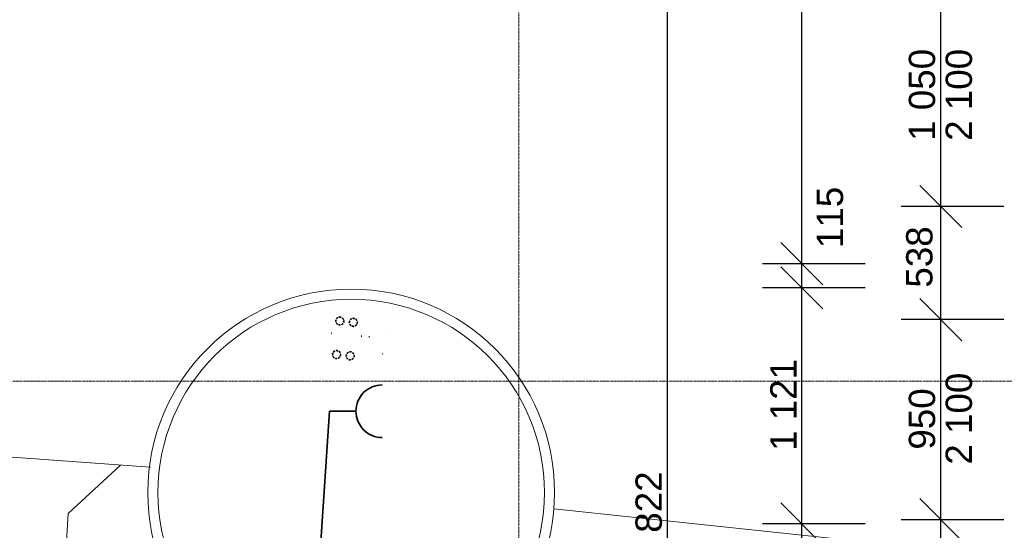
# Model space of a CAD drawing. Header units: millimetres. Extents: x -28761 to 4793, y -4271 to 20239.
# Tile 194 of 256: x -17219 to -12546, y 13847 to 16272. Entities that reach past the tile are written whole.
import ezdxf

# ---------------------------------------------------------------- set-up
doc = ezdxf.new("R2010")
doc.units = ezdxf.units.MM
doc.header["$MEASUREMENT"] = 0
doc.linetypes.add('Čerchovaná S', pattern=[3.5, 1.5, -0.85, 0.3, -0.85])
for name, color, linetype in [('5._POHLED ZÁPADNÍ_1_Kóty - SP', 7, 'Continuous'), ('5._POHLED ZÁPADNÍ_1_Nové_Kóty - SP', 7, 'Continuous'), ('5._POHLED ZÁPADNÍ_1_TZB - elektroinstalace', 7, 'Continuous'), ('5._POHLED ZÁPADNÍ_1_TZB - kanalizace', 7, 'Continuous'), ('5._POHLED ZÁPADNÍ_1_Značky - řezy', 7, 'Continuous')]:
    doc.layers.add(name, color=color, linetype=linetype)
doc.styles.add('GENEROVANÝ_STYL_2', font='txt')

msp = doc.modelspace()

# ---------------------------------------------------------------- linework, layer by layer
at = {"layer": '5._POHLED ZÁPADNÍ_1_Nové_Kóty - SP', "color": 1, "linetype": 'Continuous', "lineweight": 25}
for p, q in [((-14144.6, 8992.6), (-14144.6, 18814.6)), ((-13506.8, 15113.1), (-13506.8, 18327.7)), ((-12847.5, 15385), (-12847.5, 16435)), ((-12947.5, 15485), (-12747.5, 15285)), ((-12547.5, 15385), (-13035, 15385)), ((-12847.5, 14847.4), (-12847.5, 15385)), ((-13606.8, 15213.1), (-13406.8, 15013.1)), ((-13206.8, 15113.1), (-13694.3, 15113.1)), ((-13606.8, 15098.1), (-13406.8, 14898.1)), ((-13506.8, 14998.1), (-13506.8, 15113.1)), ((-13206.8, 14998.1), (-13694.3, 14998.1)), ((-13506.8, 13877.2), (-13506.8, 14998.1)), ((-12947.5, 14947.4), (-12747.5, 14747.4)), ((-12547.5, 14847.4), (-13035, 14847.4)), ((-12847.5, 13897.4), (-12847.5, 14847.4)), ((-13606.8, 13977.2), (-13406.8, 13777.2)), ((-12947.5, 13997.4), (-12747.5, 13797.4)), ((-12547.5, 13897.4), (-13035, 13897.4)), ((-12847.5, 13085.2), (-12847.5, 13897.4)), ((-13206.8, 13877.2), (-13694.3, 13877.2)), ((-13506.8, 13387.1), (-13506.8, 13877.2))]:
    msp.add_line(p, q, dxfattribs=at)
at = {"layer": '5._POHLED ZÁPADNÍ_1_TZB - elektroinstalace', "color": 92, "linetype": 'Continuous', "lineweight": 35, "true_color": 0x00d700, "flags": 128}
for points in [[(-15702.2, 14860.7), (-15701.7, 14860.3), (-15701.2, 14860)], [(-15702.2, 14860.7), (-15701.7, 14860.3), (-15701.2, 14860)], [(-15719.8, 14838.3), (-15719.4, 14838.8), (-15719.1, 14839.3)], [(-15719.8, 14838.3), (-15719.4, 14838.8), (-15719.1, 14839.3)], [(-15719.1, 14839.3), (-15718.8, 14839.8), (-15718.5, 14840.5)], [(-15719.1, 14839.3), (-15718.8, 14839.8), (-15718.5, 14840.5)], [(-15718.5, 14845.7), (-15718.7, 14846.2), (-15719, 14846.8)], [(-15718.5, 14845.7), (-15718.7, 14846.2), (-15719, 14846.8)], [(-15718.1, 14844.3), (-15718.3, 14845.1), (-15718.5, 14845.7)], [(-15718.1, 14844.3), (-15718.3, 14845.1), (-15718.5, 14845.7)], [(-15718.5, 14840.5), (-15718.2, 14841.3), (-15718.1, 14841.8), (-15718.1, 14842.4)], [(-15718.5, 14840.5), (-15718.2, 14841.3), (-15718.1, 14841.8), (-15718.1, 14842.4)], [(-15718.1, 14842.4), (-15718, 14843), (-15718, 14843.5), (-15718.1, 14844.3)], [(-15718.1, 14842.4), (-15718, 14843), (-15718, 14843.5), (-15718.1, 14844.3)], [(-15716.6, 14831), (-15717.1, 14831.2), (-15717.7, 14831.4)], [(-15716.6, 14831), (-15717.1, 14831.2), (-15717.7, 14831.4)], [(-15715.4, 14830.4), (-15716, 14830.7), (-15716.6, 14831)], [(-15715.4, 14830.4), (-15716, 14830.7), (-15716.6, 14831)], [(-15715.6, 14853.1), (-15715, 14853.2), (-15714.5, 14853.3)], [(-15715.6, 14853.1), (-15715, 14853.2), (-15714.5, 14853.3)], [(-15714.5, 14829.6), (-15714.9, 14830), (-15715.4, 14830.4)], [(-15714.5, 14829.6), (-15714.9, 14830), (-15715.4, 14830.4)], [(-15714.5, 14853.3), (-15713.8, 14853.5), (-15713.2, 14853.7)], [(-15714.5, 14853.3), (-15713.8, 14853.5), (-15713.2, 14853.7)], [(-15713.4, 14828.3), (-15713.9, 14829), (-15714.5, 14829.6)], [(-15713.4, 14828.3), (-15713.9, 14829), (-15714.5, 14829.6)], [(-15712.8, 14827.3), (-15713.1, 14827.8), (-15713.4, 14828.3)], [(-15712.8, 14827.3), (-15713.1, 14827.8), (-15713.4, 14828.3)], [(-15713.2, 14853.7), (-15712.7, 14854), (-15712.1, 14854.4)], [(-15713.2, 14853.7), (-15712.7, 14854), (-15712.1, 14854.4)], [(-15712.4, 14826), (-15712.6, 14826.6), (-15712.8, 14827.3)], [(-15712.4, 14826), (-15712.6, 14826.6), (-15712.8, 14827.3)], [(-15712.2, 14824.8), (-15712.3, 14825.5), (-15712.4, 14826)], [(-15712.2, 14824.8), (-15712.3, 14825.5), (-15712.4, 14826)], [(-15712.1, 14854.4), (-15711.5, 14854.8), (-15710.9, 14855.4)], [(-15712.1, 14854.4), (-15711.5, 14854.8), (-15710.9, 14855.4)], [(-15710.9, 14855.4), (-15710.5, 14855.8), (-15710.1, 14856.3)], [(-15710.9, 14855.4), (-15710.5, 14855.8), (-15710.1, 14856.3)], [(-15710.1, 14856.3), (-15709.8, 14856.9), (-15709.5, 14857.5)], [(-15710.1, 14856.3), (-15709.8, 14856.9), (-15709.5, 14857.5)], [(-15709.5, 14857.5), (-15709.3, 14858), (-15709.1, 14858.6)], [(-15709.5, 14857.5), (-15709.3, 14858), (-15709.1, 14858.6)], [(-15704.8, 14822), (-15705.3, 14821.8), (-15705.9, 14821.5)], [(-15704.8, 14822), (-15705.3, 14821.8), (-15705.9, 14821.5)], [(-15703.5, 14822.3), (-15704.2, 14822.2), (-15704.8, 14822)], [(-15703.5, 14822.3), (-15704.2, 14822.2), (-15704.8, 14822)], [(-15702.3, 14822.4), (-15702.9, 14822.4), (-15703.5, 14822.3)], [(-15702.3, 14822.4), (-15702.9, 14822.4), (-15703.5, 14822.3)], [(-15700.7, 14822.3), (-15701.5, 14822.4), (-15702.3, 14822.4)], [(-15700.7, 14822.3), (-15701.5, 14822.4), (-15702.3, 14822.4)], [(-15701.2, 14860), (-15700.6, 14859.7), (-15699.9, 14859.4)], [(-15701.2, 14860), (-15700.6, 14859.7), (-15699.9, 14859.4)], [(-15699.5, 14821.9), (-15700.1, 14822.2), (-15700.7, 14822.3)], [(-15699.5, 14821.9), (-15700.1, 14822.2), (-15700.7, 14822.3)], [(-15699.9, 14859.4), (-15699.2, 14859.1), (-15698.7, 14859.1), (-15698.1, 14859)], [(-15699.9, 14859.4), (-15699.2, 14859.1), (-15698.7, 14859.1), (-15698.1, 14859)], [(-15698.3, 14821.4), (-15698.9, 14821.7), (-15699.5, 14821.9)], [(-15698.3, 14821.4), (-15698.9, 14821.7), (-15699.5, 14821.9)], [(-15697.4, 14820.7), (-15697.9, 14821.1), (-15698.3, 14821.4)], [(-15697.4, 14820.7), (-15697.9, 14821.1), (-15698.3, 14821.4)], [(-15698.1, 14859), (-15697.4, 14858.9), (-15696.9, 14858.9), (-15696.1, 14859)], [(-15698.1, 14859), (-15697.4, 14858.9), (-15696.9, 14858.9), (-15696.1, 14859)], [(-15696.1, 14859), (-15695.4, 14859.2), (-15694.8, 14859.4)], [(-15696.1, 14859), (-15695.4, 14859.2), (-15694.8, 14859.4)], [(-15694.8, 14859.4), (-15694.3, 14859.6), (-15693.7, 14859.9)], [(-15694.8, 14859.4), (-15694.3, 14859.6), (-15693.7, 14859.9)], [(-15690.1, 14823.9), (-15690.3, 14823.4), (-15690.5, 14822.8)], [(-15689.4, 14825.1), (-15689.8, 14824.5), (-15690.1, 14823.9)], [(-15689.4, 14825.1), (-15689.8, 14824.5), (-15690.1, 14823.9)], [(-15688.6, 14826), (-15689.1, 14825.5), (-15689.4, 14825.1)], [(-15688.6, 14826), (-15689.1, 14825.5), (-15689.4, 14825.1)], [(-15687.4, 14827), (-15688.1, 14826.5), (-15688.6, 14826)], [(-15687.4, 14827), (-15688.1, 14826.5), (-15688.6, 14826)], [(-15686.3, 14827.6), (-15686.9, 14827.4), (-15687.4, 14827)], [(-15686.3, 14827.6), (-15686.9, 14827.4), (-15687.4, 14827)], [(-15687.3, 14856.5), (-15687.2, 14855.9), (-15687.1, 14855.4)], [(-15687.3, 14856.5), (-15687.2, 14855.9), (-15687.1, 14855.4)], [(-15687.1, 14855.4), (-15686.9, 14854.7), (-15686.7, 14854.1)], [(-15687.1, 14855.4), (-15686.9, 14854.7), (-15686.7, 14854.1)], [(-15686.7, 14854.1), (-15686.5, 14853.6), (-15686.1, 14853)], [(-15686.7, 14854.1), (-15686.5, 14853.6), (-15686.1, 14853)], [(-15685.1, 14828), (-15685.7, 14827.8), (-15686.3, 14827.6)], [(-15685.1, 14828), (-15685.7, 14827.8), (-15686.3, 14827.6)], [(-15686.1, 14853), (-15685.6, 14852.4), (-15685.1, 14851.8)], [(-15686.1, 14853), (-15685.6, 14852.4), (-15685.1, 14851.8)], [(-15685.1, 14851.8), (-15684.6, 14851.4), (-15684.1, 14851)], [(-15685.1, 14851.8), (-15684.6, 14851.4), (-15684.1, 14851)], [(-15683.9, 14828.2), (-15684.6, 14828.1), (-15685.1, 14828)], [(-15683.9, 14828.2), (-15684.6, 14828.1), (-15685.1, 14828)], [(-15684.1, 14851), (-15683.6, 14850.7), (-15683, 14850.4)], [(-15684.1, 14851), (-15683.6, 14850.7), (-15683, 14850.4)], [(-15683, 14850.4), (-15682.5, 14850.2), (-15681.9, 14850)], [(-15683, 14850.4), (-15682.5, 14850.2), (-15681.9, 14850)], [(-15681.1, 14840.9), (-15681.3, 14840.1), (-15681.4, 14839.6), (-15681.5, 14839)], [(-15681.1, 14840.9), (-15681.3, 14840.1), (-15681.4, 14839.6), (-15681.5, 14839)], [(-15681.5, 14839), (-15681.5, 14838.3), (-15681.5, 14837.8), (-15681.4, 14837)], [(-15681.5, 14839), (-15681.5, 14838.3), (-15681.5, 14837.8), (-15681.4, 14837)], [(-15681.4, 14837), (-15681.2, 14836.3), (-15681, 14835.7)], [(-15681.4, 14837), (-15681.2, 14836.3), (-15681, 14835.7)], [(-15680.4, 14842.1), (-15680.8, 14841.5), (-15681.1, 14840.9)], [(-15680.4, 14842.1), (-15680.8, 14841.5), (-15681.1, 14840.9)], [(-15681, 14835.7), (-15680.9, 14835.2), (-15680.6, 14834.6)], [(-15681, 14835.7), (-15680.9, 14835.2), (-15680.6, 14834.6)], [(-15679.8, 14843.1), (-15680.2, 14842.6), (-15680.4, 14842.1)], [(-15679.8, 14843.1), (-15680.2, 14842.6), (-15680.4, 14842.1)], [(-15655.4, 14832.2), (-15655, 14832.7), (-15654.7, 14833.2)], [(-15655.4, 14832.2), (-15655, 14832.7), (-15654.7, 14833.2)], [(-15654.7, 14833.2), (-15654.4, 14833.8), (-15654.1, 14834.4)], [(-15654.7, 14833.2), (-15654.4, 14833.8), (-15654.1, 14834.4)], [(-15654.1, 14839.6), (-15654.3, 14840.1), (-15654.6, 14840.7)], [(-15654.1, 14839.6), (-15654.3, 14840.1), (-15654.6, 14840.7)], [(-15653.7, 14838.3), (-15653.9, 14839), (-15654.1, 14839.6)], [(-15653.7, 14838.3), (-15653.9, 14839), (-15654.1, 14839.6)], [(-15654.1, 14834.4), (-15653.8, 14835.2), (-15653.7, 14835.7), (-15653.7, 14836.3)], [(-15654.1, 14834.4), (-15653.8, 14835.2), (-15653.7, 14835.7), (-15653.7, 14836.3)], [(-15653.7, 14836.3), (-15653.6, 14837), (-15653.6, 14837.5), (-15653.7, 14838.3)], [(-15653.7, 14836.3), (-15653.6, 14837), (-15653.6, 14837.5), (-15653.7, 14838.3)], [(-15652.1, 14824.9), (-15652.6, 14825.1), (-15653.2, 14825.3)], [(-15652.1, 14824.9), (-15652.6, 14825.1), (-15653.2, 14825.3)], [(-15651, 14824.3), (-15651.6, 14824.6), (-15652.1, 14824.9)], [(-15651, 14824.3), (-15651.6, 14824.6), (-15652.1, 14824.9)], [(-15651.2, 14847.1), (-15650.6, 14847.2), (-15650, 14847.3)], [(-15651.2, 14847.1), (-15650.6, 14847.2), (-15650, 14847.3)], [(-15650, 14823.5), (-15650.5, 14823.9), (-15651, 14824.3)], [(-15650, 14823.5), (-15650.5, 14823.9), (-15651, 14824.3)], [(-15650, 14847.3), (-15649.4, 14847.5), (-15648.8, 14847.7)], [(-15650, 14847.3), (-15649.4, 14847.5), (-15648.8, 14847.7)], [(-15649, 14822.3), (-15649.5, 14822.9), (-15650, 14823.5)], [(-15649, 14822.3), (-15649.5, 14822.9), (-15650, 14823.5)], [(-15648.4, 14821.2), (-15648.7, 14821.7), (-15649, 14822.3)], [(-15648.4, 14821.2), (-15648.7, 14821.7), (-15649, 14822.3)], [(-15648.8, 14847.7), (-15648.2, 14847.9), (-15647.7, 14848.3)], [(-15648.8, 14847.7), (-15648.2, 14847.9), (-15647.7, 14848.3)], [(-15648, 14819.9), (-15648.2, 14820.6), (-15648.4, 14821.2)], [(-15648, 14819.9), (-15648.2, 14820.6), (-15648.4, 14821.2)], [(-15647.8, 14818.8), (-15647.9, 14819.4), (-15648, 14819.9)], [(-15647.8, 14818.8), (-15647.9, 14819.4), (-15648, 14819.9)], [(-15647.7, 14848.3), (-15647.1, 14848.8), (-15646.5, 14849.3)], [(-15647.7, 14848.3), (-15647.1, 14848.8), (-15646.5, 14849.3)], [(-15646.5, 14849.3), (-15646, 14849.8), (-15645.7, 14850.3)], [(-15646.5, 14849.3), (-15646, 14849.8), (-15645.7, 14850.3)], [(-15645.7, 14850.3), (-15645.3, 14850.8), (-15645.1, 14851.4)], [(-15645.7, 14850.3), (-15645.3, 14850.8), (-15645.1, 14851.4)], [(-15645.1, 14851.4), (-15644.8, 14851.9), (-15644.6, 14852.5)], [(-15645.1, 14851.4), (-15644.8, 14851.9), (-15644.6, 14852.5)], [(-15640.4, 14815.9), (-15640.9, 14815.7), (-15641.4, 14815.4)], [(-15640.4, 14815.9), (-15640.9, 14815.7), (-15641.4, 14815.4)], [(-15639.1, 14816.3), (-15639.8, 14816.1), (-15640.4, 14815.9)], [(-15639.1, 14816.3), (-15639.8, 14816.1), (-15640.4, 14815.9)], [(-15637.9, 14816.4), (-15638.5, 14816.4), (-15639.1, 14816.3)], [(-15637.9, 14816.4), (-15638.5, 14816.4), (-15639.1, 14816.3)], [(-15636.3, 14816.2), (-15637.1, 14816.3), (-15637.9, 14816.4)], [(-15636.3, 14816.2), (-15637.1, 14816.3), (-15637.9, 14816.4)], [(-15637.7, 14854.6), (-15637.2, 14854.2), (-15636.8, 14854)], [(-15637.7, 14854.6), (-15637.2, 14854.2), (-15636.8, 14854)], [(-15636.8, 14854), (-15636.2, 14853.6), (-15635.5, 14853.3)], [(-15636.8, 14854), (-15636.2, 14853.6), (-15635.5, 14853.3)], [(-15635.1, 14815.9), (-15635.7, 14816.1), (-15636.3, 14816.2)], [(-15635.1, 14815.9), (-15635.7, 14816.1), (-15636.3, 14816.2)], [(-15635.5, 14853.3), (-15634.8, 14853.1), (-15634.3, 14853), (-15633.6, 14852.9)], [(-15635.5, 14853.3), (-15634.8, 14853.1), (-15634.3, 14853), (-15633.6, 14852.9)], [(-15633.9, 14815.3), (-15634.5, 14815.6), (-15635.1, 14815.9)], [(-15633.9, 14815.3), (-15634.5, 14815.6), (-15635.1, 14815.9)], [(-15633, 14814.6), (-15633.5, 14815), (-15633.9, 14815.3)], [(-15633, 14814.6), (-15633.5, 14815), (-15633.9, 14815.3)], [(-15633.6, 14852.9), (-15633, 14852.9), (-15632.5, 14852.9), (-15631.7, 14853)], [(-15633.6, 14852.9), (-15633, 14852.9), (-15632.5, 14852.9), (-15631.7, 14853)], [(-15631.7, 14853), (-15631, 14853.1), (-15630.3, 14853.3)], [(-15631.7, 14853), (-15631, 14853.1), (-15630.3, 14853.3)], [(-15630.3, 14853.3), (-15629.8, 14853.5), (-15629.3, 14853.8)], [(-15630.3, 14853.3), (-15629.8, 14853.5), (-15629.3, 14853.8)], [(-15625.7, 14817.8), (-15625.9, 14817.3), (-15626.1, 14816.7)], [(-15625, 14819), (-15625.4, 14818.4), (-15625.7, 14817.8)], [(-15625, 14819), (-15625.4, 14818.4), (-15625.7, 14817.8)], [(-15624.2, 14819.9), (-15624.7, 14819.5), (-15625, 14819)], [(-15624.2, 14819.9), (-15624.7, 14819.5), (-15625, 14819)], [(-15623, 14821), (-15623.6, 14820.5), (-15624.2, 14819.9)], [(-15623, 14821), (-15623.6, 14820.5), (-15624.2, 14819.9)], [(-15621.9, 14821.6), (-15622.5, 14821.3), (-15623, 14821)], [(-15621.9, 14821.6), (-15622.5, 14821.3), (-15623, 14821)], [(-15622.9, 14850.5), (-15622.8, 14849.8), (-15622.7, 14849.3)], [(-15622.9, 14850.5), (-15622.8, 14849.8), (-15622.7, 14849.3)], [(-15622.7, 14849.3), (-15622.5, 14848.7), (-15622.3, 14848.1)], [(-15622.7, 14849.3), (-15622.5, 14848.7), (-15622.3, 14848.1)], [(-15622.3, 14848.1), (-15622, 14847.5), (-15621.7, 14847)], [(-15622.3, 14848.1), (-15622, 14847.5), (-15621.7, 14847)], [(-15620.7, 14822), (-15621.3, 14821.8), (-15621.9, 14821.6)], [(-15620.7, 14822), (-15621.3, 14821.8), (-15621.9, 14821.6)], [(-15621.7, 14847), (-15621.2, 14846.3), (-15620.7, 14845.7)], [(-15621.7, 14847), (-15621.2, 14846.3), (-15620.7, 14845.7)], [(-15620.7, 14845.7), (-15620.2, 14845.3), (-15619.7, 14845)], [(-15620.7, 14845.7), (-15620.2, 14845.3), (-15619.7, 14845)], [(-15619.5, 14822.2), (-15620.2, 14822.1), (-15620.7, 14822)], [(-15619.5, 14822.2), (-15620.2, 14822.1), (-15620.7, 14822)], [(-15619.7, 14845), (-15619.1, 14844.6), (-15618.6, 14844.3)], [(-15619.7, 14845), (-15619.1, 14844.6), (-15618.6, 14844.3)], [(-15618.6, 14844.3), (-15618.1, 14844.1), (-15617.5, 14843.9)], [(-15618.6, 14844.3), (-15618.1, 14844.1), (-15617.5, 14843.9)], [(-15616.6, 14834.8), (-15616.9, 14834), (-15617, 14833.5), (-15617.1, 14832.9)], [(-15616.6, 14834.8), (-15616.9, 14834), (-15617, 14833.5), (-15617.1, 14832.9)], [(-15617.1, 14832.9), (-15617.1, 14832.3), (-15617.1, 14831.8), (-15617, 14831)], [(-15617.1, 14832.9), (-15617.1, 14832.3), (-15617.1, 14831.8), (-15617, 14831)], [(-15617, 14831), (-15616.8, 14830.2), (-15616.6, 14829.6)], [(-15617, 14831), (-15616.8, 14830.2), (-15616.6, 14829.6)], [(-15616, 14836.1), (-15616.3, 14835.5), (-15616.6, 14834.8)], [(-15616, 14836.1), (-15616.3, 14835.5), (-15616.6, 14834.8)], [(-15616.6, 14829.6), (-15616.4, 14829.1), (-15616.1, 14828.5)], [(-15616.6, 14829.6), (-15616.4, 14829.1), (-15616.1, 14828.5)], [(-15615.4, 14837), (-15615.7, 14836.5), (-15616, 14836.1)], [(-15615.4, 14837), (-15615.7, 14836.5), (-15616, 14836.1)], [(-15739.9, 14782.3), (-15740.6, 14782.4)], [(-15739.9, 14782.3), (-15740.6, 14782.4)], [(-15739.5, 14782.5), (-15740.3, 14782.5)], [(-15739.5, 14782.5), (-15740.3, 14782.5)], [(-15738.9, 14782.4), (-15739.4, 14782.4), (-15739.9, 14782.3)], [(-15738.9, 14782.4), (-15739.4, 14782.4), (-15739.9, 14782.3)], [(-15597, 14769.1), (-15597.6, 14769)], [(-15597, 14769.1), (-15597.6, 14769)], [(-15595.7, 14768.8), (-15596.3, 14768.9), (-15597, 14769.1)], [(-15595.7, 14768.8), (-15596.3, 14768.9), (-15597, 14769.1)], [(-15595.3, 14768.7), (-15595.9, 14768.9)], [(-15595.3, 14768.7), (-15595.9, 14768.9)], [(-15488, 14796.3), (-15486.9, 14796.1)], [(-15488, 14796.3), (-15486.9, 14796.1)], [(-15561.1, 14765.7), (-15561.8, 14765.6)], [(-15561.1, 14765.7), (-15561.8, 14765.6)], [(-15560.4, 14765.6), (-15561.1, 14765.6), (-15561.7, 14765.6)], [(-15560.4, 14765.6), (-15561.1, 14765.6), (-15561.7, 14765.6)], [(-15559.6, 14765.4), (-15560.2, 14765.6)], [(-15559.6, 14765.4), (-15560.2, 14765.6)], [(-15558.9, 14765.3), (-15559.6, 14765.4)], [(-15558.9, 14765.3), (-15559.6, 14765.4)], [(-15558.9, 14765.4), (-15559.5, 14765.5)], [(-15558.9, 14765.4), (-15559.5, 14765.5)], [(-15558.4, 14765.4), (-15558.9, 14765.5)], [(-15558.4, 14765.4), (-15558.9, 14765.5)], [(-15734.8, 14679.2), (-15734.4, 14679.7), (-15734.1, 14680.2)], [(-15734.8, 14679.2), (-15734.4, 14679.7), (-15734.1, 14680.2)], [(-15734.1, 14680.2), (-15733.8, 14680.7), (-15733.5, 14681.4)], [(-15734.1, 14680.2), (-15733.8, 14680.7), (-15733.5, 14681.4)], [(-15733.5, 14686.6), (-15733.7, 14687.1), (-15734, 14687.7)], [(-15733.5, 14686.6), (-15733.7, 14687.1), (-15734, 14687.7)], [(-15733.1, 14685.3), (-15733.3, 14686), (-15733.5, 14686.6)], [(-15733.1, 14685.3), (-15733.3, 14686), (-15733.5, 14686.6)], [(-15733.5, 14681.4), (-15733.2, 14682.2), (-15733.1, 14682.7), (-15733, 14683.3)], [(-15733.5, 14681.4), (-15733.2, 14682.2), (-15733.1, 14682.7), (-15733, 14683.3)], [(-15733, 14683.3), (-15733, 14683.9), (-15733, 14684.4), (-15733.1, 14685.3)], [(-15733, 14683.3), (-15733, 14683.9), (-15733, 14684.4), (-15733.1, 14685.3)], [(-15730.6, 14694), (-15730, 14694.1), (-15729.4, 14694.2)], [(-15730.6, 14694), (-15730, 14694.1), (-15729.4, 14694.2)], [(-15729.4, 14694.2), (-15728.8, 14694.4), (-15728.2, 14694.7)], [(-15729.4, 14694.2), (-15728.8, 14694.4), (-15728.2, 14694.7)], [(-15728.2, 14694.7), (-15727.6, 14694.9), (-15727.1, 14695.3)], [(-15728.2, 14694.7), (-15727.6, 14694.9), (-15727.1, 14695.3)], [(-15727.1, 14695.3), (-15726.5, 14695.7), (-15725.9, 14696.3)], [(-15727.1, 14695.3), (-15726.5, 14695.7), (-15725.9, 14696.3)], [(-15725.9, 14696.3), (-15725.4, 14696.7), (-15725.1, 14697.2)], [(-15725.9, 14696.3), (-15725.4, 14696.7), (-15725.1, 14697.2)], [(-15725.1, 14697.2), (-15724.7, 14697.8), (-15724.4, 14698.4)], [(-15725.1, 14697.2), (-15724.7, 14697.8), (-15724.4, 14698.4)], [(-15724.4, 14698.4), (-15724.2, 14698.9), (-15724, 14699.5)], [(-15724.4, 14698.4), (-15724.2, 14698.9), (-15724, 14699.5)], [(-15717.1, 14701.6), (-15716.6, 14701.2), (-15716.2, 14700.9)], [(-15717.1, 14701.6), (-15716.6, 14701.2), (-15716.2, 14700.9)], [(-15716.2, 14700.9), (-15715.6, 14700.6), (-15714.9, 14700.3)], [(-15716.2, 14700.9), (-15715.6, 14700.6), (-15714.9, 14700.3)], [(-15714.9, 14700.3), (-15714.1, 14700.1), (-15713.7, 14700), (-15713, 14699.9)], [(-15714.9, 14700.3), (-15714.1, 14700.1), (-15713.7, 14700), (-15713, 14699.9)], [(-15713, 14699.9), (-15712.4, 14699.8), (-15711.9, 14699.8), (-15711.1, 14699.9)], [(-15713, 14699.9), (-15712.4, 14699.8), (-15711.9, 14699.8), (-15711.1, 14699.9)], [(-15711.1, 14699.9), (-15710.4, 14700.1), (-15709.7, 14700.3)], [(-15711.1, 14699.9), (-15710.4, 14700.1), (-15709.7, 14700.3)], [(-15709.7, 14700.3), (-15709.2, 14700.5), (-15708.7, 14700.8)], [(-15709.7, 14700.3), (-15709.2, 14700.5), (-15708.7, 14700.8)], [(-15702.3, 14697.4), (-15702.2, 14696.8), (-15702.1, 14696.3)], [(-15702.3, 14697.4), (-15702.2, 14696.8), (-15702.1, 14696.3)], [(-15702.1, 14696.3), (-15701.9, 14695.7), (-15701.7, 14695)], [(-15702.1, 14696.3), (-15701.9, 14695.7), (-15701.7, 14695)], [(-15701.7, 14695), (-15701.4, 14694.5), (-15701.1, 14693.9)], [(-15701.7, 14695), (-15701.4, 14694.5), (-15701.1, 14693.9)], [(-15701.1, 14693.9), (-15700.6, 14693.3), (-15700.1, 14692.7)], [(-15701.1, 14693.9), (-15700.6, 14693.3), (-15700.1, 14692.7)], [(-15700.1, 14692.7), (-15699.6, 14692.3), (-15699.1, 14691.9)], [(-15700.1, 14692.7), (-15699.6, 14692.3), (-15699.1, 14691.9)], [(-15699.1, 14691.9), (-15698.5, 14691.6), (-15698, 14691.3)], [(-15699.1, 14691.9), (-15698.5, 14691.6), (-15698, 14691.3)], [(-15698, 14691.3), (-15697.5, 14691.1), (-15696.9, 14690.9)], [(-15698, 14691.3), (-15697.5, 14691.1), (-15696.9, 14690.9)], [(-15696, 14681.8), (-15696.3, 14681), (-15696.4, 14680.5), (-15696.5, 14679.9)], [(-15696, 14681.8), (-15696.3, 14681), (-15696.4, 14680.5), (-15696.5, 14679.9)], [(-15696.5, 14679.9), (-15696.5, 14679.2), (-15696.5, 14678.7), (-15696.4, 14677.9)], [(-15696.5, 14679.9), (-15696.5, 14679.2), (-15696.5, 14678.7), (-15696.4, 14677.9)], [(-15696.4, 14677.9), (-15696.2, 14677.2), (-15696, 14676.6)], [(-15696.4, 14677.9), (-15696.2, 14677.2), (-15696, 14676.6)], [(-15695.4, 14683), (-15695.7, 14682.4), (-15696, 14681.8)], [(-15695.4, 14683), (-15695.7, 14682.4), (-15696, 14681.8)], [(-15696, 14676.6), (-15695.8, 14676.1), (-15695.5, 14675.5)], [(-15696, 14676.6), (-15695.8, 14676.1), (-15695.5, 14675.5)], [(-15694.7, 14684), (-15695.1, 14683.5), (-15695.4, 14683)], [(-15694.7, 14684), (-15695.1, 14683.5), (-15695.4, 14683)], [(-15670.3, 14673.1), (-15669.9, 14673.6), (-15669.7, 14674.1)], [(-15670.3, 14673.1), (-15669.9, 14673.6), (-15669.7, 14674.1)], [(-15669.7, 14674.1), (-15669.4, 14674.7), (-15669, 14675.3)], [(-15669.7, 14674.1), (-15669.4, 14674.7), (-15669, 14675.3)], [(-15669.1, 14680.5), (-15669.3, 14681), (-15669.5, 14681.6)], [(-15669.1, 14680.5), (-15669.3, 14681), (-15669.5, 14681.6)], [(-15668.7, 14679.2), (-15668.9, 14679.9), (-15669.1, 14680.5)], [(-15668.7, 14679.2), (-15668.9, 14679.9), (-15669.1, 14680.5)], [(-15669, 14675.3), (-15668.8, 14676.1), (-15668.7, 14676.6), (-15668.6, 14677.2)], [(-15669, 14675.3), (-15668.8, 14676.1), (-15668.7, 14676.6), (-15668.6, 14677.2)], [(-15668.6, 14677.2), (-15668.6, 14677.9), (-15668.6, 14678.4), (-15668.7, 14679.2)], [(-15668.6, 14677.2), (-15668.6, 14677.9), (-15668.6, 14678.4), (-15668.7, 14679.2)], [(-15666.2, 14688), (-15665.5, 14688.1), (-15665, 14688.2)], [(-15666.2, 14688), (-15665.5, 14688.1), (-15665, 14688.2)], [(-15665, 14688.2), (-15664.4, 14688.4), (-15663.8, 14688.6)], [(-15665, 14688.2), (-15664.4, 14688.4), (-15663.8, 14688.6)], [(-15663.8, 14688.6), (-15663.2, 14688.8), (-15662.7, 14689.2)], [(-15663.8, 14688.6), (-15663.2, 14688.8), (-15662.7, 14689.2)], [(-15662.7, 14689.2), (-15662.1, 14689.7), (-15661.5, 14690.2)], [(-15662.7, 14689.2), (-15662.1, 14689.7), (-15661.5, 14690.2)], [(-15661.5, 14690.2), (-15661, 14690.7), (-15660.7, 14691.2)], [(-15661.5, 14690.2), (-15661, 14690.7), (-15660.7, 14691.2)], [(-15660.7, 14691.2), (-15660.3, 14691.7), (-15660, 14692.3)], [(-15660.7, 14691.2), (-15660.3, 14691.7), (-15660, 14692.3)], [(-15660, 14692.3), (-15659.8, 14692.8), (-15659.6, 14693.4)], [(-15660, 14692.3), (-15659.8, 14692.8), (-15659.6, 14693.4)], [(-15652.7, 14695.5), (-15652.2, 14695.1), (-15651.8, 14694.9)], [(-15652.7, 14695.5), (-15652.2, 14695.1), (-15651.8, 14694.9)], [(-15651.8, 14694.9), (-15651.2, 14694.5), (-15650.5, 14694.2)], [(-15651.8, 14694.9), (-15651.2, 14694.5), (-15650.5, 14694.2)], [(-15650.5, 14694.2), (-15649.7, 14694), (-15649.2, 14693.9), (-15648.6, 14693.8)], [(-15650.5, 14694.2), (-15649.7, 14694), (-15649.2, 14693.9), (-15648.6, 14693.8)], [(-15648.6, 14693.8), (-15648, 14693.8), (-15647.5, 14693.8), (-15646.7, 14693.9)], [(-15648.6, 14693.8), (-15648, 14693.8), (-15647.5, 14693.8), (-15646.7, 14693.9)], [(-15646.7, 14693.9), (-15645.9, 14694.1), (-15645.3, 14694.3)], [(-15646.7, 14693.9), (-15645.9, 14694.1), (-15645.3, 14694.3)], [(-15645.3, 14694.3), (-15644.8, 14694.4), (-15644.3, 14694.7)], [(-15645.3, 14694.3), (-15644.8, 14694.4), (-15644.3, 14694.7)], [(-15637.9, 14691.4), (-15637.8, 14690.7), (-15637.7, 14690.2)], [(-15637.9, 14691.4), (-15637.8, 14690.7), (-15637.7, 14690.2)], [(-15637.7, 14690.2), (-15637.5, 14689.6), (-15637.3, 14689)], [(-15637.7, 14690.2), (-15637.5, 14689.6), (-15637.3, 14689)], [(-15637.3, 14689), (-15637, 14688.4), (-15636.7, 14687.9)], [(-15637.3, 14689), (-15637, 14688.4), (-15636.7, 14687.9)], [(-15636.7, 14687.9), (-15636.2, 14687.2), (-15635.6, 14686.7)], [(-15636.7, 14687.9), (-15636.2, 14687.2), (-15635.6, 14686.7)], [(-15635.6, 14686.7), (-15635.2, 14686.2), (-15634.7, 14685.9)], [(-15635.6, 14686.7), (-15635.2, 14686.2), (-15634.7, 14685.9)], [(-15634.7, 14685.9), (-15634.1, 14685.5), (-15633.5, 14685.2)], [(-15634.7, 14685.9), (-15634.1, 14685.5), (-15633.5, 14685.2)], [(-15633.5, 14685.2), (-15633.1, 14685), (-15632.4, 14684.8)], [(-15633.5, 14685.2), (-15633.1, 14685), (-15632.4, 14684.8)], [(-15632, 14673.8), (-15632.1, 14673.2), (-15632.1, 14672.7), (-15632, 14671.9)], [(-15632, 14673.8), (-15632.1, 14673.2), (-15632.1, 14672.7), (-15632, 14671.9)], [(-15631.6, 14675.7), (-15631.9, 14674.9), (-15632, 14674.4), (-15632, 14673.8)], [(-15631.6, 14675.7), (-15631.9, 14674.9), (-15632, 14674.4), (-15632, 14673.8)], [(-15631, 14677), (-15631.3, 14676.4), (-15631.6, 14675.7)], [(-15631, 14677), (-15631.3, 14676.4), (-15631.6, 14675.7)], [(-15630.3, 14677.9), (-15630.7, 14677.4), (-15631, 14677)], [(-15630.3, 14677.9), (-15630.7, 14677.4), (-15631, 14677)], [(-15497.3, 14685.6), (-15498.4, 14685.7)], [(-15497.3, 14685.6), (-15498.4, 14685.7)], [(-15731.5, 14671.9), (-15732, 14672.1), (-15732.6, 14672.3)], [(-15731.5, 14671.9), (-15732, 14672.1), (-15732.6, 14672.3)], [(-15730.4, 14671.3), (-15731, 14671.6), (-15731.5, 14671.9)], [(-15730.4, 14671.3), (-15731, 14671.6), (-15731.5, 14671.9)], [(-15729.4, 14670.5), (-15729.9, 14670.9), (-15730.4, 14671.3)], [(-15729.4, 14670.5), (-15729.9, 14670.9), (-15730.4, 14671.3)], [(-15728.4, 14669.2), (-15728.9, 14669.9), (-15729.4, 14670.5)], [(-15728.4, 14669.2), (-15728.9, 14669.9), (-15729.4, 14670.5)], [(-15727.8, 14668.2), (-15728.1, 14668.7), (-15728.4, 14669.2)], [(-15727.8, 14668.2), (-15728.1, 14668.7), (-15728.4, 14669.2)], [(-15727.4, 14666.9), (-15727.6, 14667.5), (-15727.8, 14668.2)], [(-15727.4, 14666.9), (-15727.6, 14667.5), (-15727.8, 14668.2)], [(-15727.2, 14665.8), (-15727.3, 14666.4), (-15727.4, 14666.9)], [(-15727.2, 14665.8), (-15727.3, 14666.4), (-15727.4, 14666.9)], [(-15719.8, 14662.9), (-15720.3, 14662.7), (-15720.8, 14662.4)], [(-15719.8, 14662.9), (-15720.3, 14662.7), (-15720.8, 14662.4)], [(-15718.5, 14663.2), (-15719.1, 14663.1), (-15719.8, 14662.9)], [(-15718.5, 14663.2), (-15719.1, 14663.1), (-15719.8, 14662.9)], [(-15717.3, 14663.3), (-15717.9, 14663.3), (-15718.5, 14663.2)], [(-15717.3, 14663.3), (-15717.9, 14663.3), (-15718.5, 14663.2)], [(-15715.7, 14663.2), (-15716.5, 14663.3), (-15717.3, 14663.3)], [(-15715.7, 14663.2), (-15716.5, 14663.3), (-15717.3, 14663.3)], [(-15714.5, 14662.9), (-15715.1, 14663.1), (-15715.7, 14663.2)], [(-15714.5, 14662.9), (-15715.1, 14663.1), (-15715.7, 14663.2)], [(-15713.3, 14662.3), (-15713.9, 14662.6), (-15714.5, 14662.9)], [(-15713.3, 14662.3), (-15713.9, 14662.6), (-15714.5, 14662.9)], [(-15712.4, 14661.6), (-15712.9, 14662), (-15713.3, 14662.3)], [(-15712.4, 14661.6), (-15712.9, 14662), (-15713.3, 14662.3)], [(-15705.1, 14664.8), (-15705.3, 14664.3), (-15705.5, 14663.7)], [(-15705.1, 14664.8), (-15705.3, 14664.3), (-15705.5, 14663.7)], [(-15704.4, 14666), (-15704.8, 14665.4), (-15705.1, 14664.8)], [(-15704.4, 14666), (-15704.8, 14665.4), (-15705.1, 14664.8)], [(-15703.6, 14666.9), (-15704.1, 14666.4), (-15704.4, 14666)], [(-15703.6, 14666.9), (-15704.1, 14666.4), (-15704.4, 14666)], [(-15702.4, 14667.9), (-15703, 14667.4), (-15703.6, 14666.9)], [(-15702.4, 14667.9), (-15703, 14667.4), (-15703.6, 14666.9)], [(-15701.3, 14668.5), (-15701.9, 14668.3), (-15702.4, 14667.9)], [(-15701.3, 14668.5), (-15701.9, 14668.3), (-15702.4, 14667.9)], [(-15700.1, 14668.9), (-15700.7, 14668.7), (-15701.3, 14668.5)], [(-15700.1, 14668.9), (-15700.7, 14668.7), (-15701.3, 14668.5)], [(-15698.9, 14669.1), (-15699.5, 14669), (-15700.1, 14668.9)], [(-15698.9, 14669.1), (-15699.5, 14669), (-15700.1, 14668.9)], [(-15667.1, 14665.8), (-15667.6, 14666), (-15668.2, 14666.2)], [(-15667.1, 14665.8), (-15667.6, 14666), (-15668.2, 14666.2)], [(-15666, 14665.2), (-15666.5, 14665.5), (-15667.1, 14665.8)], [(-15666, 14665.2), (-15666.5, 14665.5), (-15667.1, 14665.8)], [(-15665, 14664.4), (-15665.5, 14664.8), (-15666, 14665.2)], [(-15665, 14664.4), (-15665.5, 14664.8), (-15666, 14665.2)], [(-15664, 14663.2), (-15664.5, 14663.8), (-15665, 14664.4)], [(-15664, 14663.2), (-15664.5, 14663.8), (-15665, 14664.4)], [(-15663.4, 14662.1), (-15663.7, 14662.6), (-15664, 14663.2)], [(-15663.4, 14662.1), (-15663.7, 14662.6), (-15664, 14663.2)], [(-15663, 14660.8), (-15663.2, 14661.5), (-15663.4, 14662.1)], [(-15663, 14660.8), (-15663.2, 14661.5), (-15663.4, 14662.1)], [(-15662.8, 14659.7), (-15662.9, 14660.3), (-15663, 14660.8)], [(-15662.8, 14659.7), (-15662.9, 14660.3), (-15663, 14660.8)], [(-15655.3, 14656.8), (-15655.8, 14656.6), (-15656.4, 14656.3)], [(-15655.3, 14656.8), (-15655.8, 14656.6), (-15656.4, 14656.3)], [(-15654.1, 14657.2), (-15654.7, 14657), (-15655.3, 14656.8)], [(-15654.1, 14657.2), (-15654.7, 14657), (-15655.3, 14656.8)], [(-15652.8, 14657.3), (-15653.5, 14657.3), (-15654.1, 14657.2)], [(-15652.8, 14657.3), (-15653.5, 14657.3), (-15654.1, 14657.2)], [(-15651.3, 14657.1), (-15652.1, 14657.2), (-15652.8, 14657.3)], [(-15651.3, 14657.1), (-15652.1, 14657.2), (-15652.8, 14657.3)], [(-15650.1, 14656.8), (-15650.6, 14657), (-15651.3, 14657.1)], [(-15650.1, 14656.8), (-15650.6, 14657), (-15651.3, 14657.1)], [(-15648.9, 14656.2), (-15649.5, 14656.5), (-15650.1, 14656.8)], [(-15648.9, 14656.2), (-15649.5, 14656.5), (-15650.1, 14656.8)], [(-15647.9, 14655.5), (-15648.4, 14655.9), (-15648.9, 14656.2)], [(-15647.9, 14655.5), (-15648.4, 14655.9), (-15648.9, 14656.2)], [(-15640.6, 14658.7), (-15640.8, 14658.2), (-15641, 14657.6)], [(-15640.6, 14658.7), (-15640.8, 14658.2), (-15641, 14657.6)], [(-15640, 14659.9), (-15640.3, 14659.3), (-15640.6, 14658.7)], [(-15640, 14659.9), (-15640.3, 14659.3), (-15640.6, 14658.7)], [(-15639.2, 14660.8), (-15639.7, 14660.4), (-15640, 14659.9)], [(-15639.2, 14660.8), (-15639.7, 14660.4), (-15640, 14659.9)], [(-15638, 14661.9), (-15638.6, 14661.4), (-15639.2, 14660.8)], [(-15638, 14661.9), (-15638.6, 14661.4), (-15639.2, 14660.8)], [(-15636.9, 14662.5), (-15637.4, 14662.2), (-15638, 14661.9)], [(-15636.9, 14662.5), (-15637.4, 14662.2), (-15638, 14661.9)], [(-15635.6, 14662.9), (-15636.3, 14662.7), (-15636.9, 14662.5)], [(-15635.6, 14662.9), (-15636.3, 14662.7), (-15636.9, 14662.5)], [(-15634.5, 14663.1), (-15635.1, 14663), (-15635.6, 14662.9)], [(-15634.5, 14663.1), (-15635.1, 14663), (-15635.6, 14662.9)], [(-15632, 14671.9), (-15631.8, 14671.1), (-15631.6, 14670.5)], [(-15632, 14671.9), (-15631.8, 14671.1), (-15631.6, 14670.5)], [(-15631.6, 14670.5), (-15631.4, 14670), (-15631.1, 14669.4)], [(-15631.6, 14670.5), (-15631.4, 14670), (-15631.1, 14669.4)], [(-13193.9, 1600.8), (-13193.9, 975.8), (-15568.9, 975.8), (-15568.9, 5100.8), (-16068.9, 5100.8), (-16068.9, 9600.8), (-15748.2, 14412.4)], [(-13193.9, 1600.8), (-13193.9, 975.8), (-15568.9, 975.8), (-15568.9, 5100.8), (-16068.9, 5100.8), (-16068.9, 9600.8), (-15748.2, 14412.4)], [(-15748.2, 14412.4), (-15623.2, 14412.4)]]:
    msp.add_lwpolyline(points, dxfattribs=at)
for points in [[(-15623.2, 14412.4, -0.414214), (-15498.2, 14537.4)], [(-15498.2, 14287.4, -0.414214), (-15623.2, 14412.4)]]:
    msp.add_lwpolyline(points, format="xyb", dxfattribs=at)
at = {"layer": '5._POHLED ZÁPADNÍ_1_TZB - kanalizace', "color": 30, "linetype": 'Continuous', "lineweight": 20, "true_color": 0xff6600}
for p, q in [((-16598.7, 14146.3), (-20516.5, 14432.9)), ((-16989.3, 13926.6), (-16741.2, 14156.8)), ((-16989.3, 13926.6), (-17008, 13593.8)), ((-14683.5, 13948.7), (-11820.1, 13646.3))]:
    msp.add_line(p, q, dxfattribs=at)
for radius in [965.4, 917.1]:
    msp.add_circle((-15645.7, 14026.9), radius, dxfattribs=at)
at = {"layer": '5._POHLED ZÁPADNÍ_1_Značky - řezy', "color": 154, "linetype": 'Čerchovaná S', "lineweight": 13}
for p, q in [((-14850.1, 19646), (-14850.1, -411.8)), ((-25821.9, 14554.5), (-2556, 14554.5))]:
    msp.add_line(p, q, dxfattribs=at)

# ---------------------------------------------------------------- texts
at = {"layer": '5._POHLED ZÁPADNÍ_1_Kóty - SP', "color": 1, "linetype": 'Continuous', "lineweight": 25, "char_height": 125, "attachment_point": 7, "rotation": 90, "style": 'GENEROVANÝ_STYL_2'}
for s, insert, width in [('\\A1;{\\pql;\\fArial|b0|i0|c0|p38;1\xa0050}', (-12872.5, 15696.3), 427.429), ('\\A1;{\\pql;\\fArial|b0|i0|c0|p38;2 100}', (-12697.5, 15696.3), 427.429), ('\\A1;{\\pql;\\fArial|b0|i0|c0|p38;115}', (-13309.4, 15187), 272.001), ('\\A1;{\\pql;\\fArial|b0|i0|c0|p38;538}', (-12885, 14999.2), 284.572), ('\\A1;{\\pql;\\fArial|b0|i0|c0|p38;1\xa0121}', (-13531.8, 14223.9), 427.429), ('\\A1;{\\pql;\\fArial|b0|i0|c0|p38;2 100}', (-12697.5, 14158.7), 427.429), ('\\A1;{\\pql;\\fArial|b0|i0|c0|p38;950}', (-12872.5, 14230.1), 284.572), ('\\A1;{\\pql;\\fArial|b0|i0|c0|p38;9\xa0822}', (-14169.6, 13689.9), 427.429)]:
    msp.add_mtext(s, dxfattribs=dict(at, insert=insert, width=width))

doc.saveas('drawing.dxf')
